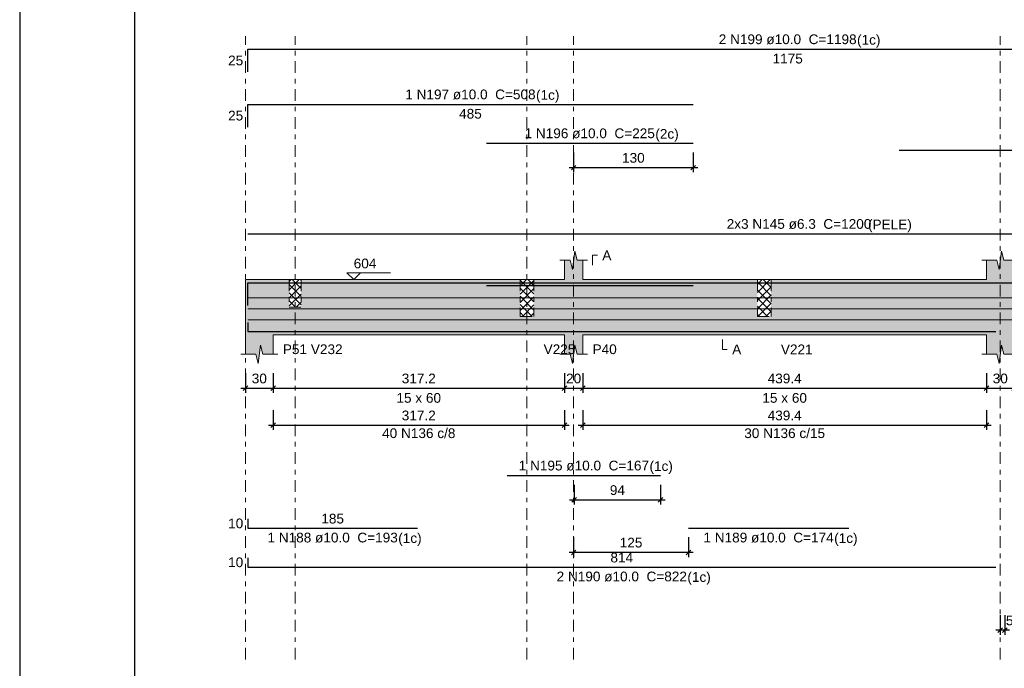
# Model space of a CAD drawing. Header units: millimetres. Extents: x 0 to 119, y 0 to 84.
# Tile 5 of 24: x 0 to 21, y 41 to 55. Entities that reach past the tile are written whole.
import ezdxf

# ---------------------------------------------------------------- set-up
doc = ezdxf.new("R2010")
doc.units = ezdxf.units.MM
doc.header["$MEASUREMENT"] = 0
doc.linetypes.add('DASHDOT', pattern=[2.54, 1.27, -0.635, 0, -0.635])
doc.linetypes.add('NULL', pattern=[0])
doc.layers.get('0').update_dxf_attribs({"lineweight": 18})
for name, color, linetype, lineweight in [('Descrição da armadura', 7, 'Continuous', 0), ('DT-Arm complementar', 5, 'Continuous', 5), ('DT-Barras na forma', 2, 'Continuous', 30), ('DT-Barras rebatidas', 2, 'Continuous', 30), ('DT-Cotas', 9, 'Continuous', 5), ('DT-Forma', 5, 'Continuous', 5), ('DT-Hachura forma vigas', 254, 'Continuous', 5), ('DT-Hachura intersecção vigas', 9, 'Continuous', 5), ('DT-Pontilhado', 9, 'DASHDOT', 5), ('DT-Textos', 7, 'Continuous', 5), ('Textos armaduras', 7, 'Continuous', 0)]:
    doc.layers.add(name, color=color, linetype=linetype, lineweight=lineweight)
doc.layers.add('SEDUC_MARF', color=1, linetype='Continuous')
doc.layers.add('SEDUC_MARGG', color=7, linetype='Continuous')
doc.styles.add('Arial', font='txt')
doc.dimstyles.new('UM_50.000000', dxfattribs={"dimtxt": 0.18, "dimasz": 0.1, "dimexe": 0.1, "dimexo": 0.2, "dimgap": 0, "dimtad": 1, "dimtih": 1, "dimtoh": 1, "dimdec": 1, "dimlfac": 50, "dimzin": 0, "dimdsep": 46, "dimtxsty": 'Standard', "dimcen": 0.09, "dimdle": 0.1, "dimadec": 1, "dimazin": 2, "dimtfac": 1, "dimtdec": 4, "dimtofl": 0, "dimtmove": 0, "dimatfit": 3, "dimfxl": 1, "dimtolj": 1, "dimarcsym": 0})

# ---------------------------------------------------------------- blocks, each defined once
blk = doc.blocks.new('_Oblique')
at = {"color": 0, "linetype": 'ByBlock', "lineweight": -2}
blk.add_line((-0.5, -0.5), (0.5, 0.5), dxfattribs=at)
blk = doc.blocks.new('*D6')
at = {"layer": 'Defpoints', "color": 0}
for p in [(4.917, 47.384), (5.517, 47.384), (5.517, 46.855)]:
    blk.add_point(p, dxfattribs=at)
at = {"layer": 'DT-Cotas', "color": 0, "lineweight": -2}
for p, q in [((4.917, 47.184), (4.917, 46.755)), ((5.517, 47.184), (5.517, 46.755)), ((4.817, 46.855), (5.617, 46.855))]:
    blk.add_line(p, q, dxfattribs=at)
at = {"layer": 'DT-Cotas', "color": 0, "lineweight": -2, "xscale": 0.1, "yscale": 0.1, "zscale": 0.1, "rotation": 180}
blk.add_blockref('_Oblique', (4.917, 46.855), dxfattribs=at)
at = {"layer": 'DT-Cotas', "color": 0, "lineweight": -2, "xscale": 0.1, "yscale": 0.1, "zscale": 0.1}
blk.add_blockref('_Oblique', (5.517, 46.855), dxfattribs=at)
at = {"layer": 'DT-Cotas', "color": 7, "insert": (5.217, 47.067), "char_height": 0.2118, "attachment_point": 5, "rotation": 0.0057, "style": 'Arial'}
blk.add_mtext('\\A1;30', dxfattribs=at)
blk = doc.blocks.new('*D7')
at = {"layer": 'Defpoints', "color": 0}
for p in [(5.517, 47.384), (11.86, 47.384), (11.86, 46.855)]:
    blk.add_point(p, dxfattribs=at)
at = {"layer": 'DT-Cotas', "color": 0, "lineweight": -2}
for p, q in [((5.517, 47.184), (5.517, 46.755)), ((11.86, 47.184), (11.86, 46.755)), ((5.417, 46.855), (11.96, 46.855))]:
    blk.add_line(p, q, dxfattribs=at)
at = {"layer": 'DT-Cotas', "color": 0, "lineweight": -2, "xscale": 0.1, "yscale": 0.1, "zscale": 0.1, "rotation": 180}
blk.add_blockref('_Oblique', (5.517, 46.855), dxfattribs=at)
at = {"layer": 'DT-Cotas', "color": 0, "lineweight": -2, "xscale": 0.1, "yscale": 0.1, "zscale": 0.1}
blk.add_blockref('_Oblique', (11.86, 46.855), dxfattribs=at)
at = {"layer": 'DT-Cotas', "color": 7, "insert": (8.688, 47.067), "char_height": 0.2118, "attachment_point": 5, "rotation": 0.0057, "style": 'Arial'}
blk.add_mtext('\\A1;317.2', dxfattribs=at)
blk = doc.blocks.new('*D8')
at = {"layer": 'Defpoints', "color": 0}
for p in [(11.86, 47.384), (12.26, 47.384), (12.26, 46.855)]:
    blk.add_point(p, dxfattribs=at)
at = {"layer": 'DT-Cotas', "color": 0, "lineweight": -2}
for p, q in [((11.86, 47.184), (11.86, 46.755)), ((12.26, 47.184), (12.26, 46.755)), ((11.76, 46.855), (12.36, 46.855))]:
    blk.add_line(p, q, dxfattribs=at)
at = {"layer": 'DT-Cotas', "color": 0, "lineweight": -2, "xscale": 0.1, "yscale": 0.1, "zscale": 0.1, "rotation": 180}
blk.add_blockref('_Oblique', (11.86, 46.855), dxfattribs=at)
at = {"layer": 'DT-Cotas', "color": 0, "lineweight": -2, "xscale": 0.1, "yscale": 0.1, "zscale": 0.1}
blk.add_blockref('_Oblique', (12.26, 46.855), dxfattribs=at)
at = {"layer": 'DT-Cotas', "color": 7, "insert": (12.06, 47.067), "char_height": 0.2118, "attachment_point": 5, "rotation": 0.0057, "style": 'Arial'}
blk.add_mtext('\\A1;20', dxfattribs=at)
blk = doc.blocks.new('*D9')
at = {"layer": 'Defpoints', "color": 0}
for p in [(12.26, 47.384), (21.048, 47.384), (21.048, 46.855)]:
    blk.add_point(p, dxfattribs=at)
at = {"layer": 'DT-Cotas', "color": 0, "lineweight": -2}
for p, q in [((12.26, 47.184), (12.26, 46.755)), ((21.048, 47.184), (21.048, 46.755)), ((12.16, 46.855), (21.148, 46.855))]:
    blk.add_line(p, q, dxfattribs=at)
at = {"layer": 'DT-Cotas', "color": 0, "lineweight": -2, "xscale": 0.1, "yscale": 0.1, "zscale": 0.1, "rotation": 180}
blk.add_blockref('_Oblique', (12.26, 46.855), dxfattribs=at)
at = {"layer": 'DT-Cotas', "color": 0, "lineweight": -2, "xscale": 0.1, "yscale": 0.1, "zscale": 0.1}
blk.add_blockref('_Oblique', (21.048, 46.855), dxfattribs=at)
at = {"layer": 'DT-Cotas', "color": 7, "insert": (16.654, 47.067), "char_height": 0.2118, "attachment_point": 5, "rotation": 0.0057, "style": 'Arial'}
blk.add_mtext('\\A1;439.4', dxfattribs=at)
blk = doc.blocks.new('*D10')
at = {"layer": 'Defpoints', "color": 0}
for p in [(21.048, 47.384), (21.648, 47.384), (21.648, 46.855)]:
    blk.add_point(p, dxfattribs=at)
at = {"layer": 'DT-Cotas', "color": 0, "lineweight": -2}
for p, q in [((21.048, 47.184), (21.048, 46.755)), ((21.648, 47.184), (21.648, 46.755)), ((20.948, 46.855), (21.748, 46.855))]:
    blk.add_line(p, q, dxfattribs=at)
at = {"layer": 'DT-Cotas', "color": 0, "lineweight": -2, "xscale": 0.1, "yscale": 0.1, "zscale": 0.1, "rotation": 180}
blk.add_blockref('_Oblique', (21.048, 46.855), dxfattribs=at)
at = {"layer": 'DT-Cotas', "color": 0, "lineweight": -2, "xscale": 0.1, "yscale": 0.1, "zscale": 0.1}
blk.add_blockref('_Oblique', (21.648, 46.855), dxfattribs=at)
at = {"layer": 'DT-Cotas', "color": 7, "insert": (21.348, 47.067), "char_height": 0.2118, "attachment_point": 5, "rotation": 0.0057, "style": 'Arial'}
blk.add_mtext('\\A1;30', dxfattribs=at)
blk = doc.blocks.new('*D17')
at = {"layer": 'Defpoints', "color": 0}
for p in [(12.06, 43.811), (14.56, 43.811), (12.06, 43.282)]:
    blk.add_point(p, dxfattribs=at)
at = {"layer": 'DT-Cotas', "color": 0, "lineweight": -2}
for p, q in [((12.06, 43.611), (12.06, 43.182)), ((14.56, 43.611), (14.56, 43.182)), ((14.66, 43.282), (11.96, 43.282))]:
    blk.add_line(p, q, dxfattribs=at)
at = {"layer": 'DT-Cotas', "color": 0, "lineweight": -2, "xscale": 0.1, "yscale": 0.1, "zscale": 0.1, "rotation": 180}
blk.add_blockref('_Oblique', (12.06, 43.282), dxfattribs=at)
at = {"layer": 'DT-Cotas', "color": 0, "lineweight": -2, "xscale": 0.1, "yscale": 0.1, "zscale": 0.1}
blk.add_blockref('_Oblique', (14.56, 43.282), dxfattribs=at)
at = {"layer": 'DT-Cotas', "color": 7, "insert": (13.31, 43.494), "char_height": 0.2118, "attachment_point": 5, "rotation": 0.0057, "style": 'Arial'}
blk.add_mtext('\\A1;125', dxfattribs=at)
blk = doc.blocks.new('*D19')
at = {"layer": 'Defpoints', "color": 0}
for p in [(21.348, 42.117), (21.448, 42.117), (21.348, 41.587)]:
    blk.add_point(p, dxfattribs=at)
at = {"layer": 'DT-Cotas', "color": 0, "lineweight": -2}
for p, q in [((21.348, 41.917), (21.348, 41.487)), ((21.448, 41.917), (21.448, 41.487)), ((21.548, 41.587), (21.248, 41.587))]:
    blk.add_line(p, q, dxfattribs=at)
at = {"layer": 'DT-Cotas', "color": 0, "lineweight": -2, "xscale": 0.1, "yscale": 0.1, "zscale": 0.1, "rotation": 180}
blk.add_blockref('_Oblique', (21.348, 41.587), dxfattribs=at)
at = {"layer": 'DT-Cotas', "color": 0, "lineweight": -2, "xscale": 0.1, "yscale": 0.1, "zscale": 0.1}
blk.add_blockref('_Oblique', (21.448, 41.587), dxfattribs=at)
at = {"layer": 'DT-Cotas', "color": 7, "insert": (21.553, 41.799), "char_height": 0.2118, "attachment_point": 5, "rotation": 0.0057, "style": 'Arial'}
blk.add_mtext('\\A1;5', dxfattribs=at)
blk = doc.blocks.new('*D21')
at = {"layer": 'Defpoints', "color": 0}
for p in [(12.073, 44.955), (13.953, 44.955), (13.953, 44.426)]:
    blk.add_point(p, dxfattribs=at)
at = {"layer": 'DT-Cotas', "color": 0, "lineweight": -2}
for p, q in [((12.073, 44.755), (12.073, 44.326)), ((13.953, 44.755), (13.953, 44.326)), ((11.973, 44.426), (14.053, 44.426))]:
    blk.add_line(p, q, dxfattribs=at)
at = {"layer": 'DT-Cotas', "color": 0, "lineweight": -2, "xscale": 0.1, "yscale": 0.1, "zscale": 0.1, "rotation": 180}
blk.add_blockref('_Oblique', (12.073, 44.426), dxfattribs=at)
at = {"layer": 'DT-Cotas', "color": 0, "lineweight": -2, "xscale": 0.1, "yscale": 0.1, "zscale": 0.1}
blk.add_blockref('_Oblique', (13.953, 44.426), dxfattribs=at)
at = {"layer": 'DT-Cotas', "color": 7, "insert": (13.013, 44.637), "char_height": 0.2118, "attachment_point": 5, "rotation": 0.0057, "style": 'Arial'}
blk.add_mtext('\\A1;94', dxfattribs=at)
blk = doc.blocks.new('*D22')
at = {"layer": 'Defpoints', "color": 0}
for p in [(12.06, 52.188), (14.66, 52.188), (14.66, 51.658)]:
    blk.add_point(p, dxfattribs=at)
at = {"layer": 'DT-Cotas', "color": 0, "lineweight": -2}
for p, q in [((12.06, 51.988), (12.06, 51.558)), ((14.66, 51.988), (14.66, 51.558)), ((11.96, 51.658), (14.76, 51.658))]:
    blk.add_line(p, q, dxfattribs=at)
at = {"layer": 'DT-Cotas', "color": 0, "lineweight": -2, "xscale": 0.1, "yscale": 0.1, "zscale": 0.1, "rotation": 180}
blk.add_blockref('_Oblique', (12.06, 51.658), dxfattribs=at)
at = {"layer": 'DT-Cotas', "color": 0, "lineweight": -2, "xscale": 0.1, "yscale": 0.1, "zscale": 0.1}
blk.add_blockref('_Oblique', (14.66, 51.658), dxfattribs=at)
at = {"layer": 'DT-Cotas', "color": 7, "insert": (13.36, 51.87), "char_height": 0.2118, "attachment_point": 5, "rotation": 0.0057, "style": 'Arial'}
blk.add_mtext('\\A1;130', dxfattribs=at)
blk = doc.blocks.new('*D27')
at = {"layer": 'Defpoints', "color": 0}
for p in [(5.517, 46.579), (11.86, 46.579), (11.86, 46.05)]:
    blk.add_point(p, dxfattribs=at)
at = {"layer": 'DT-Cotas', "color": 0, "lineweight": -2}
for p, q in [((5.517, 46.379), (5.517, 45.95)), ((11.86, 46.379), (11.86, 45.95)), ((5.417, 46.05), (11.96, 46.05))]:
    blk.add_line(p, q, dxfattribs=at)
at = {"layer": 'DT-Cotas', "color": 0, "lineweight": -2, "xscale": 0.1, "yscale": 0.1, "zscale": 0.1, "rotation": 180}
blk.add_blockref('_Oblique', (5.517, 46.05), dxfattribs=at)
at = {"layer": 'DT-Cotas', "color": 0, "lineweight": -2, "xscale": 0.1, "yscale": 0.1, "zscale": 0.1}
blk.add_blockref('_Oblique', (11.86, 46.05), dxfattribs=at)
at = {"layer": 'DT-Cotas', "color": 7, "insert": (8.688, 46.262), "char_height": 0.2118, "attachment_point": 5, "rotation": 0.0057, "style": 'Arial'}
blk.add_mtext('\\A1;317.2', dxfattribs=at)
blk = doc.blocks.new('*D28')
at = {"layer": 'Defpoints', "color": 0}
for p in [(12.26, 46.579), (21.048, 46.579), (21.048, 46.05)]:
    blk.add_point(p, dxfattribs=at)
at = {"layer": 'DT-Cotas', "color": 0, "lineweight": -2}
for p, q in [((12.26, 46.379), (12.26, 45.95)), ((21.048, 46.379), (21.048, 45.95)), ((12.16, 46.05), (21.148, 46.05))]:
    blk.add_line(p, q, dxfattribs=at)
at = {"layer": 'DT-Cotas', "color": 0, "lineweight": -2, "xscale": 0.1, "yscale": 0.1, "zscale": 0.1, "rotation": 180}
blk.add_blockref('_Oblique', (12.26, 46.05), dxfattribs=at)
at = {"layer": 'DT-Cotas', "color": 0, "lineweight": -2, "xscale": 0.1, "yscale": 0.1, "zscale": 0.1}
blk.add_blockref('_Oblique', (21.048, 46.05), dxfattribs=at)
at = {"layer": 'DT-Cotas', "color": 7, "insert": (16.654, 46.262), "char_height": 0.2118, "attachment_point": 5, "rotation": 0.0057, "style": 'Arial'}
blk.add_mtext('\\A1;439.4', dxfattribs=at)

msp = doc.modelspace()

# ---------------------------------------------------------------- hatches: boundary and pattern name
at = {"layer": 'DT-Hachura forma vigas', "linetype": 'Continuous'}
msp.add_hatch(color=254, dxfattribs=at).paths.add_polyline_path([(6.1267, 48.6197), (5.8667, 48.6197), (5.8667, 49.2197), (5.5167, 49.2197), (4.9167, 49.2197), (4.9167, 48.0197), (4.9167, 47.5961), (5.1417, 47.5961), (5.1917, 47.3961), (5.2417, 47.7961), (5.2917, 47.5961), (5.5167, 47.5961), (5.5167, 48.0197), (5.8667, 48.0197), (6.1267, 48.0197), (10.8937, 48.0197), (11.1937, 48.0197), (11.8599, 48.0197), (11.8599, 47.5961), (11.9849, 47.5961), (12.0349, 47.3961), (12.0849, 47.7961), (12.1349, 47.5961), (12.2599, 47.5961), (12.2599, 48.0197), (16.0599, 48.0197), (16.3599, 48.0197), (21.0483, 48.0197), (21.0483, 47.5961), (21.2733, 47.5961), (21.3233, 47.3961), (21.3733, 47.7961), (21.4233, 47.5961), (21.6483, 47.5961), (21.6483, 48.0197), (25.4067, 48.0197), (25.4067, 49.2197), (21.6483, 49.2197), (21.6483, 49.6433), (21.4233, 49.6433), (21.3733, 49.8433), (21.3233, 49.4433), (21.2733, 49.6433), (21.0483, 49.6433), (21.0483, 49.2197), (16.3599, 49.2197), (16.3599, 48.4197), (16.0599, 48.4197), (16.0599, 49.2197), (12.2599, 49.2197), (12.2599, 49.6433), (12.1349, 49.6433), (12.0849, 49.8433), (12.0349, 49.4433), (11.9849, 49.6433), (11.8599, 49.6433), (11.8599, 49.2197), (11.1937, 49.2197), (11.1937, 48.4197), (10.8937, 48.4197), (10.8937, 49.2197), (6.1267, 49.2197), (6.1267, 48.6197)])
at = {"layer": 'DT-Hachura intersecção vigas', "linetype": 'Continuous'}
h = msp.add_hatch(dxfattribs=at)
h.set_pattern_fill('ANSI37', color=9, style=0)
h.paths.add_polyline_path([(5.8667, 48.6197), (6.1267, 48.6197), (6.1267, 49.2197), (5.8667, 49.2197), (5.8667, 48.6197)])
h = msp.add_hatch(dxfattribs=at)
h.set_pattern_fill('ANSI37', color=9, style=0)
h.paths.add_polyline_path([(10.8937, 48.4197), (11.1937, 48.4197), (11.1937, 49.2197), (10.8937, 49.2197), (10.8937, 48.4197)])
h = msp.add_hatch(dxfattribs=at)
h.set_pattern_fill('ANSI37', color=9, style=0)
h.paths.add_polyline_path([(16.0599, 48.4197), (16.3599, 48.4197), (16.3599, 49.2197), (16.0599, 49.2197), (16.0599, 48.4197)])

# ---------------------------------------------------------------- linework, layer by layer
at = {"layer": 'DT-Arm complementar'}
for p, q in [((4.9667, 48.8272), (45.7197, 48.8272)), ((4.9667, 48.5847), (45.7197, 48.5847)), ((4.9667, 48.3422), (45.7197, 48.3422))]:
    msp.add_line(p, q, dxfattribs=at)
at = {"layer": 'DT-Barras na forma'}
for points in [[(4.9667, 48.6554), (4.9667, 49.1497), (14.6599, 49.1497)], [(4.9667, 48.6554), (4.9667, 49.1497), (28.4724, 49.1497)], [(10.1599, 49.0897), (14.6599, 49.0897)], [(19.1483, 49.1497), (35.1239, 49.1497)], [(4.9667, 48.2897), (4.9667, 48.0897), (8.6599, 48.0897)], [(4.9667, 48.2897), (4.9667, 48.0897), (21.2483, 48.0897)], [(10.6127, 48.0897), (13.9529, 48.0897)], [(14.5599, 48.0897), (18.0483, 48.0897)]]:
    msp.add_lwpolyline(points, dxfattribs=at)
at = {"layer": 'DT-Barras rebatidas'}
for points in [[(4.9667, 53.7406), (4.9667, 54.2349), (28.4724, 54.2349)], [(4.9667, 52.5404), (4.9667, 53.0347), (14.6599, 53.0347)], [(10.1599, 52.1875), (14.6599, 52.1875)], [(19.1483, 52.0372), (35.1239, 52.0372)], [(4.9667, 50.2152), (28.9667, 50.2152)], [(10.6127, 44.9551), (13.9529, 44.9551)], [(4.9667, 44.0113), (4.9667, 43.8113), (8.6599, 43.8113)], [(14.5599, 43.8113), (18.0483, 43.8113)], [(4.9667, 43.1641), (4.9667, 42.9641), (21.2483, 42.9641)]]:
    msp.add_lwpolyline(points, dxfattribs=at)
at = {"layer": 'DT-Forma'}
for p, q in [((12.0349, 49.4433), (12.0849, 49.8433)), ((12.0849, 49.8433), (12.1349, 49.6433)), ((21.3233, 49.4433), (21.3733, 49.8433)), ((21.3733, 49.8433), (21.4233, 49.6433)), ((11.7599, 49.6433), (11.9849, 49.6433)), ((11.8599, 49.2197), (11.8599, 49.6433)), ((11.9849, 49.6433), (12.0349, 49.4433)), ((12.1349, 49.6433), (12.3599, 49.6433)), ((12.2599, 49.6433), (12.2599, 49.2197)), ((20.9483, 49.6433), (21.2733, 49.6433)), ((21.0483, 49.2197), (21.0483, 49.6433)), ((21.2733, 49.6433), (21.3233, 49.4433)), ((21.4233, 49.6433), (21.7483, 49.6433)), ((4.9167, 49.2197), (5.5167, 49.2197)), ((5.5167, 49.2197), (5.8667, 49.2197)), ((5.8667, 49.2197), (6.1267, 49.2197)), ((6.1267, 49.2197), (10.8937, 49.2197)), ((10.8937, 49.2197), (11.1937, 49.2197)), ((11.1937, 49.2197), (11.8599, 49.2197)), ((12.2599, 49.2197), (16.0599, 49.2197)), ((16.0599, 49.2197), (16.3599, 49.2197)), ((16.3599, 49.2197), (21.0483, 49.2197)), ((4.9167, 48.0197), (4.9167, 47.5961)), ((5.5167, 47.5961), (5.5167, 48.0197)), ((5.5167, 48.0197), (5.8667, 48.0197)), ((5.8667, 48.0197), (6.1267, 48.0197)), ((6.1267, 48.0197), (10.8937, 48.0197)), ((10.8937, 48.0197), (11.1937, 48.0197)), ((11.1937, 48.0197), (11.8599, 48.0197)), ((11.8599, 48.0197), (11.8599, 47.5961)), ((12.2599, 47.5961), (12.2599, 48.0197)), ((12.2599, 48.0197), (16.0599, 48.0197)), ((16.0599, 48.0197), (16.3599, 48.0197)), ((16.3599, 48.0197), (21.0483, 48.0197)), ((21.0483, 48.0197), (21.0483, 47.5961)), ((4.8167, 47.5961), (5.1417, 47.5961)), ((5.1417, 47.5961), (5.1917, 47.3961)), ((5.1917, 47.3961), (5.2417, 47.7961)), ((5.2417, 47.7961), (5.2917, 47.5961)), ((5.2917, 47.5961), (5.6167, 47.5961)), ((11.7599, 47.5961), (11.9849, 47.5961)), ((11.9849, 47.5961), (12.0349, 47.3961)), ((12.0349, 47.3961), (12.0849, 47.7961)), ((12.0849, 47.7961), (12.1349, 47.5961)), ((12.1349, 47.5961), (12.3599, 47.5961)), ((20.9483, 47.5961), (21.2733, 47.5961)), ((21.2733, 47.5961), (21.3233, 47.3961)), ((21.3233, 47.3961), (21.3733, 47.7961)), ((21.3733, 47.7961), (21.4233, 47.5961)), ((21.4233, 47.5961), (21.7483, 47.5961))]:
    msp.add_line(p, q, dxfattribs=at)
at = {"layer": 'DT-Forma', "linetype": 'Continuous'}
msp.add_line((4.9167, 48.0197), (4.9167, 49.2197), dxfattribs=at)
at = {"layer": 'DT-Pontilhado', "ltscale": 0.2}
for p, q in [((4.9167, 40.952), (4.9167, 54.5173)), ((5.9967, 40.952), (5.9967, 54.5173)), ((11.0437, 40.952), (11.0437, 54.5173)), ((12.0599, 40.952), (12.0599, 54.5173)), ((21.3483, 40.952), (21.3483, 54.5173)), ((5.8667, 49.2197), (5.8667, 48.6197)), ((6.1267, 49.2197), (6.1267, 48.6197)), ((10.8937, 49.2197), (10.8937, 48.4197)), ((11.1937, 49.2197), (11.1937, 48.4197)), ((16.0599, 49.2197), (16.0599, 48.4197)), ((16.3599, 49.2197), (16.3599, 48.4197)), ((5.8667, 48.6197), (6.1267, 48.6197)), ((10.8937, 48.4197), (11.1937, 48.4197)), ((16.0599, 48.4197), (16.3599, 48.4197))]:
    msp.add_line(p, q, dxfattribs=at)
at = {"layer": 'DT-Textos'}
for points in [[(12.4717, 49.5374), (12.4717, 49.7492), (12.5776, 49.7492)], [(7.4196, 49.368), (7.2714, 49.2197), (7.1231, 49.368), (8.0762, 49.368)], [(15.2999, 47.9138), (15.2999, 47.702), (15.4058, 47.702)]]:
    msp.add_lwpolyline(points, dxfattribs=at)
at = {"layer": 'SEDUC_MARF'}
msp.add_lwpolyline([(118.9, 84.1), (0, 84.1), (0, 0), (118.9, 0)], close=True, dxfattribs=at)
at = {"layer": 'SEDUC_MARGG'}
msp.add_lwpolyline([(2.5, 1), (117.9, 1), (117.9, 83.1), (2.5, 83.1), (2.5, 1)], dxfattribs=at)

# ---------------------------------------------------------------- texts
at = {"layer": 'Descrição da armadura', "linetype": 'NULL', "char_height": 0.2118, "attachment_point": 8, "line_spacing_factor": 0.9, "style": 'Arial'}
for s, insert, width in [('2 N199 ø10.0  C=1198', (16.7198, 54.3408), 5.884678), ('1 N197 ø10.0  C=508', (9.8128, 53.1408), 5.562109), ('1 N196 ø10.0  C=225', (12.4098, 52.2938), 5.562109), ('2x3 N145 ø6.3  C=1200', (16.9668, 50.3208), 6.174678), ('40 N136 c/8', (8.6883, 45.7683), 3.127695), ('30 N136 c/15', (16.6541, 45.7683), 3.450264), ('1 N195 ø10.0  C=167', (12.2828, 45.0608), 5.562109), ('1 N188 ø10.0  C=193', (6.8128, 43.4938), 5.562109), ('1 N189 ø10.0  C=174', (16.3038, 43.4938), 5.562109), ('2 N190 ø10.0  C=822', (13.1078, 42.6468), 5.562109)]:
    msp.add_mtext(s, dxfattribs=dict(at, insert=insert, width=width))
at = {"layer": 'DT-Textos', "linetype": 'NULL', "char_height": 0.2118, "line_spacing_factor": 0.798, "style": 'Arial'}
for s, insert, width, attachment_point in [('(1c)', (18.2298, 54.2709), 0.998857, 7), ('(1c)', (11.2408, 53.0709), 0.998857, 7), ('(2c)', (13.8378, 52.2239), 0.998857, 7), ('(PELE)', (18.4688, 50.2509), 1.869424, 7), ('604', (7.2718, 49.4628), 0.967705, 7), ('A', (12.6838, 49.6438), 0.386855, 7), ('P51', (5.7288, 47.5958), 1.031992, 7), ('V232', (6.3388, 47.5958), 1.354561, 7), ('V225', (11.4058, 47.5958), 1.354561, 7), ('P40', (12.4718, 47.5958), 1.031992, 7), ('A', (15.5118, 47.5958), 0.386855, 7), ('V221', (16.5718, 47.5958), 1.354561, 7), ('15 x 60', (8.6878, 46.5368), 1.902559, 8), ('15 x 60', (16.6538, 46.5368), 1.902559, 8), ('(1c)', (13.7108, 44.9909), 0.998857, 7), ('(1c)', (8.2408, 43.4239), 0.998857, 7), ('(1c)', (17.7318, 43.4239), 0.998857, 7), ('(1c)', (14.5358, 42.5769), 0.998857, 7)]:
    msp.add_mtext(s, dxfattribs=dict(at, insert=insert, width=width, attachment_point=attachment_point))
at = {"layer": 'Textos armaduras', "linetype": 'NULL', "char_height": 0.2118, "line_spacing_factor": 0.9, "style": 'Arial'}
for s, insert, width, attachment_point in [('25', (4.8667, 53.8819), 1.045137, 9), ('1175', (16.7195, 54.1376), 1.690273, 2), ('25', (4.8667, 52.6817), 1.045137, 9), ('485', (9.8133, 52.9374), 1.367705, 2), ('185', (6.8133, 43.9086), 1.367705, 8), ('10', (4.8667, 43.8054), 1.045137, 9), ('814', (13.1075, 43.0614), 1.367705, 8), ('10', (4.8667, 42.9582), 1.045137, 9)]:
    msp.add_mtext(s, dxfattribs=dict(at, insert=insert, width=width, attachment_point=attachment_point))

# ---------------------------------------------------------------- dimensions: what is measured, and where the dimension line sits
at = {"layer": 'DT-Cotas'}
for base, p1, p2, picture, middle in [((14.6599, 51.658), (12.0599, 52.1875), (14.6599, 52.1875), '*D22', (13.3599, 51.8698)), ((5.5167, 46.8548), (4.9167, 47.3843), (5.5167, 47.3843), '*D6', (5.2167, 47.0666)), ((11.8599, 46.8548), (5.5167, 47.3843), (11.8599, 47.3843), '*D7', (8.6883, 47.0666)), ((12.2599, 46.8548), (11.8599, 47.3843), (12.2599, 47.3843), '*D8', (12.0599, 47.0666)), ((21.0483, 46.8548), (12.2599, 47.3843), (21.0483, 47.3843), '*D9', (16.6541, 47.0666)), ((21.6483, 46.8548), (21.0483, 47.3843), (21.6483, 47.3843), '*D10', (21.3483, 47.0666)), ((11.8599, 46.05), (5.5167, 46.5795), (11.8599, 46.5795), '*D27', (8.6883, 46.2618)), ((21.0483, 46.05), (12.2599, 46.5795), (21.0483, 46.5795), '*D28', (16.6541, 46.2618)), ((13.9529, 44.4256), (12.0729, 44.9551), (13.9529, 44.9551), '*D21', (13.0129, 44.6374))]:
    dim = msp.add_linear_dim(base=base, p1=p1, p2=p2, dimstyle='UM_50.000000', override={"dimtxt": 0.2118, "dimasz": 0.1, "dimexe": 0.1, "dimexo": 0.2, "dimtad": 1, "dimtih": 0, "dimtoh": 0, "dimdec": 1, "dimlfac": 50, "dimzin": 8, "dimtxsty": 'Arial', "dimblk": 'Oblique', "dimblk1": 'Oblique', "dimblk2": 'Oblique', "dimsah": 1, "dimdle": 0.1, "dimse1": 0, "dimse2": 0, "dimclrt": 7, "dimadec": 1, "dimazin": 3, "dimtmove": 2, "dimldrblk": 'Oblique'}, dxfattribs=at)
    dim.commit()
    dim.dimension.update_dxf_attribs({"geometry": picture, "text_midpoint": middle, "dimtype": 160, "text_rotation": 0.00573})
for base, p1, p2, picture, middle in [((12.0599, 43.2818), (14.5599, 43.8113), (12.0599, 43.8113), '*D17', (13.3099, 43.4936)), ((21.3483, 41.5874), (21.4483, 42.1169), (21.3483, 42.1169), '*D19', (21.5529, 41.7992))]:
    dim = msp.add_linear_dim(base=base, p1=p1, p2=p2, angle=180, dimstyle='UM_50.000000', override={"dimtxt": 0.2118, "dimasz": 0.1, "dimexe": 0.1, "dimexo": 0.2, "dimtad": 1, "dimtih": 0, "dimtoh": 0, "dimdec": 1, "dimlfac": 50, "dimzin": 8, "dimtxsty": 'Arial', "dimblk": 'Oblique', "dimblk1": 'Oblique', "dimblk2": 'Oblique', "dimsah": 1, "dimdle": 0.1, "dimse1": 0, "dimse2": 0, "dimclrt": 7, "dimadec": 1, "dimazin": 3, "dimtmove": 2, "dimldrblk": 'Oblique'}, dxfattribs=at)
    dim.commit()
    dim.dimension.update_dxf_attribs({"geometry": picture, "text_midpoint": middle, "dimtype": 161, "text_rotation": 0.00573})

doc.saveas('drawing.dxf')
